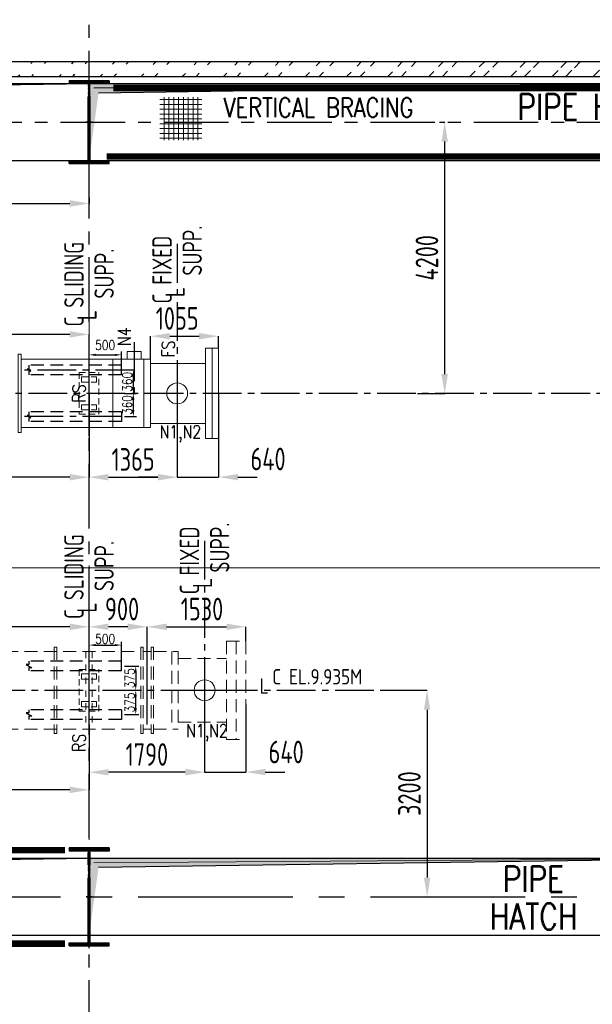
# Model space of a CAD drawing. Extents: x 18893 to 3351893, y -610358 to 406739.
# Tile 35 of 256: x 90957 to 99828, y 353262 to 368515. Entities that reach past the tile are written whole.
import ezdxf
from ezdxf.enums import TextEntityAlignment as Align

# ---------------------------------------------------------------- set-up
doc = ezdxf.new("R2010")
doc.units = 0
doc.header["$LTSCALE"] = 800
doc.header["$MEASUREMENT"] = 0
for name, pattern in [('CENTER', [2, 1.25, -0.25, 0.25, -0.25]), ('CENTER2', [1.125, 0.75, -0.125, 0.125, -0.125]), ('DASHDOT', [1, 0.5, -0.25, 0, -0.25]), ('HIDDEN', [0.375, 0.25, -0.125]), ('HIDDENS', [0.25, 0.125, -0.125])]:
    doc.linetypes.add(name, pattern=pattern)
for name, color, linetype in [('CEN', 2, 'CENTER'), ('CL', 2, 'CENTER2'), ('COL', 1, 'CENTER'), ('GRID', 8, 'CENTER'), ('HATCH', 9, 'CONTINUOUS'), ('MECH_EQ', 6, 'CONTINUOUS'), ('PIPE OPENING HATCH', 7, 'CONTINUOUS'), ('STR', 2, 'CONTINUOUS'), ('WALL', 6, 'CONTINUOUS')]:
    doc.layers.add(name, color=color, linetype=linetype)
for name, color, linetype, lineweight in [('DIM', 4, 'CONTINUOUS', 13), ('EQUPT', 251, 'HIDDEN', 9), ('LOGO', 7, 'CONTINUOUS', 13), ('T', 3, 'CONTINUOUS', 15), ('TEXT', 3, 'CONTINUOUS', 15)]:
    doc.layers.add(name, color=color, linetype=linetype, lineweight=lineweight)
doc.styles.add('ROMANS', font='ISO9.shx', dxfattribs={"width": 0.8})
doc.styles.add('S1', font='SIMPLEX.SHX', dxfattribs={"height": 200})
doc.styles.add('S3', font='ROMANS1.SHX', dxfattribs={"width": 0.8})
doc.dimstyles.new('D100', dxfattribs={"dimscale": 100, "dimtxt": 2, "dimasz": 2, "dimexe": 1, "dimexo": 2, "dimgap": 1, "dimtad": 1, "dimdec": 0, "dimzin": 0, "dimdsep": 46, "dimtxsty": 'S3', "dimcen": 2, "dimdle": 1, "dimclrd": 9, "dimclre": 9, "dimclrt": 2, "dimadec": 0, "dimazin": 0, "dimtfac": 1, "dimtdec": 0, "dimtix": 1, "dimtmove": 2, "dimatfit": 3, "dimfxl": 0, "dimtolj": 1, "dimtzin": 0, "dimarcsym": 0})
doc.dimstyles.new('STANDARD$0', dxfattribs={"dimtxt": 250, "dimasz": 200, "dimexe": 0, "dimexo": 0, "dimgap": 100, "dimtad": 1, "dimdec": 0, "dimzin": 0, "dimdsep": 46, "dimtxsty": 'S1', "dimcen": 0, "dimadec": 0, "dimazin": 0, "dimtfac": 1, "dimtdec": 0, "dimtmove": 2, "dimatfit": 3, "dimfxl": 0, "dimtolj": 1, "dimtzin": 0, "dimarcsym": 0})

# ---------------------------------------------------------------- blocks, each defined once
blk = doc.blocks.new('A$C1C927E47')
at = {"layer": 'COL'}
h = blk.add_hatch(dxfattribs=at)
h.set_pattern_fill('ANSI31', color=256, scale=100, style=0)
h.paths.add_polyline_path([(16, 0), (0, 0), (0, -710), (16, -710)])
h.paths.add_polyline_path([(16, 710), (0, 710), (0, 0), (16, 0)])
h.paths.add_polyline_path([(0, 710), (-16, 710), (-16, 0), (0, 0)])
h.paths.add_polyline_path([(0, 0), (-16, 0), (-16, -710), (0, -710)])
h.paths.add_polyline_path([(-310, -710), (-310, -760), (0, -760), (0, -710)])
h.paths.add_polyline_path([(310, -760), (310, -710), (0, -710), (0, -760)])
h.paths.add_polyline_path([(310, 710), (310, 760), (0, 760), (0, 710)])
h.paths.add_polyline_path([(-310, 760), (-310, 710), (0, 710), (0, 760)])
at = {"layer": 'COL', "color": 2}
for p, q in [((0, -792), (0, 792)), ((44, 0), (-44, 0))]:
    blk.add_line(p, q, dxfattribs=at)
at = {"layer": 'COL'}
for p, q in [((310, 760), (-310, 760)), ((-310, 760), (-310, 710)), ((310, 710), (-310, 710)), ((-16, -710), (-16, 710)), ((16, -710), (16, 710)), ((310, 760), (310, 710)), ((-310, -710), (310, -710)), ((-310, -760), (-310, -710)), ((-310, -760), (310, -760)), ((310, -760), (310, -710))]:
    blk.add_line(p, q, dxfattribs=at)
blk = doc.blocks.new('A$C14326149')
at = {"layer": 'COL'}
h = blk.add_hatch(dxfattribs=at)
h.set_pattern_fill('ANSI31', color=256, scale=100, style=0)
h.paths.add_polyline_path([(310, 640), (0, 640), (0, 600), (310, 600)])
h.paths.add_polyline_path([(0, 600), (0, 640), (-310, 640), (-310, 600)])
h.paths.add_polyline_path([(0, -640), (0, -600), (-310, -600), (-310, -640)])
h.paths.add_polyline_path([(0, -600), (0, -640), (310, -640), (310, -600)])
h.paths.add_polyline_path([(-16, 0), (0, 0), (0, 600), (-16, 600)])
h.paths.add_polyline_path([(0, 0), (16, 0), (16, 600), (0, 600)])
h.paths.add_polyline_path([(16, 0), (0, 0), (0, -600), (16, -600)])
h.paths.add_polyline_path([(-16, -600), (0, -600), (0, 0), (-16, 0)])
for p, q in [((310, 640), (-310, 640)), ((-310, 640), (-310, 600)), ((310, 640), (310, 600)), ((310, 600), (-310, 600)), ((-16, -600), (-16, 600)), ((16, -600), (16, 600)), ((-310, -600), (310, -600)), ((-310, -640), (-310, -600)), ((310, -640), (310, -600)), ((-310, -640), (310, -640))]:
    blk.add_line(p, q, dxfattribs=at)
at = {"layer": 'COL', "color": 2}
for p, q in [((0, -672), (0, 672)), ((44, 0), (-44, 0))]:
    blk.add_line(p, q, dxfattribs=at)
blk = doc.blocks.new('*D576')
at = {"layer": 'DIM', "color": 9, "lineweight": -2}
for p, q in [((96606, 358126), (97269, 358126)), ((97269, 357826), (97269, 355226)), ((97076, 354926), (97269, 354926))]:
    blk.add_line(p, q, dxfattribs=at)
at = {"layer": 'DIM', "color": 9}
for points in [[(97219, 357826), (97319, 357826), (97269, 358126)], [(97219, 355226), (97319, 355226), (97269, 354926)]]:
    blk.add_solid(points, dxfattribs=at)
at = {"layer": 'DIM', "insert": (96994, 356526), "char_height": 350, "attachment_point": 5, "rotation": 90, "style": 'ROMANS'}
blk.add_mtext('\\A1;3200', dxfattribs=at)
blk = doc.blocks.new('*D577')
at = {"layer": 'DIM', "color": 9, "lineweight": -2}
for p, q in [((97459, 366926), (97541, 366926)), ((97541, 363026), (97541, 366626)), ((97118, 362726), (97541, 362726))]:
    blk.add_line(p, q, dxfattribs=at)
at = {"layer": 'DIM', "color": 9}
for points in [[(97491, 366626), (97591, 366626), (97541, 366926)], [(97491, 363026), (97591, 363026), (97541, 362726)]]:
    blk.add_solid(points, dxfattribs=at)
at = {"layer": 'DIM', "insert": (97266, 364826), "char_height": 350, "attachment_point": 5, "rotation": 90, "style": 'ROMANS'}
blk.add_mtext('\\A1;4200', dxfattribs=at)
blk = doc.blocks.new('*D578')
at = {"layer": 'DIM', "color": 9, "lineweight": -2}
for p, q in [((92932, 358726), (92932, 359110)), ((93232, 359110), (94162, 359110)), ((94462, 358887), (94462, 359110))]:
    blk.add_line(p, q, dxfattribs=at)
at = {"layer": 'DIM', "color": 9}
for points in [[(93232, 359160), (93232, 359060), (92932, 359110)], [(94162, 359160), (94162, 359060), (94462, 359110)]]:
    blk.add_solid(points, dxfattribs=at)
at = {"layer": 'DIM', "insert": (93781, 359385), "char_height": 350, "attachment_point": 5, "style": 'ROMANS'}
blk.add_mtext('\\A1;1530', dxfattribs=at)
blk = doc.blocks.new('*D579')
at = {"layer": 'DIM', "color": 9, "lineweight": -2}
for p, q in [((92032, 357596), (92032, 359110)), ((92632, 359110), (92332, 359110)), ((92932, 357596), (92932, 359110))]:
    blk.add_line(p, q, dxfattribs=at)
at = {"layer": 'DIM', "color": 9}
for points in [[(92332, 359160), (92332, 359060), (92032, 359110)], [(92632, 359160), (92632, 359060), (92932, 359110)]]:
    blk.add_solid(points, dxfattribs=at)
at = {"layer": 'DIM', "insert": (92543, 359385), "char_height": 350, "attachment_point": 5, "style": 'ROMANS'}
blk.add_mtext('\\A1;900', dxfattribs=at)
blk = doc.blocks.new('*D580')
at = {"layer": 'DIM', "color": 9, "lineweight": -2}
for p, q in [((82942, 358128), (82942, 356584)), ((92032, 357596), (92032, 356584)), ((91732, 356584), (83242, 356584))]:
    blk.add_line(p, q, dxfattribs=at)
at = {"layer": 'DIM', "color": 9}
for points in [[(83242, 356634), (83242, 356534), (82942, 356584)], [(91732, 356634), (91732, 356534), (92032, 356584)]]:
    blk.add_solid(points, dxfattribs=at)
at = {"layer": 'DIM', "insert": (87487, 356859), "char_height": 350, "attachment_point": 5, "style": 'ROMANS'}
blk.add_mtext('\\A1;9090', dxfattribs=at)
blk = doc.blocks.new('*D587')
at = {"layer": 'DIM', "color": 9, "lineweight": -2}
for p, q in [((83300, 362726), (83300, 361427)), ((92032, 362196), (92032, 361427)), ((91732, 361427), (83600, 361427))]:
    blk.add_line(p, q, dxfattribs=at)
at = {"layer": 'DIM', "color": 9}
for points in [[(83600, 361477), (83600, 361377), (83300, 361427)], [(91732, 361477), (91732, 361377), (92032, 361427)]]:
    blk.add_solid(points, dxfattribs=at)
at = {"layer": 'DIM', "insert": (87182, 361735), "char_height": 350, "attachment_point": 5, "style": 'ROMANS'}
blk.add_mtext('\\A1;8732', dxfattribs=at)
blk = doc.blocks.new('LPHI')
at = {"layer": 'EQUPT'}
for p, q in [((-140875, 140032), (-140875, 138510)), ((-140875, 140032), (-140575, 140032)), ((-140725, 140032), (-140725, 138510)), ((-140575, 140032), (-140575, 138510)), ((-147005, 139871), (-142205, 139871)), ((-143545, 139941), (-143545, 138601)), ((-143545, 139941), (-143505, 139941)), ((-143505, 139941), (-143505, 138601)), ((-143505, 139941), (-143505, 138601)), ((-142205, 139941), (-142205, 138601)), ((-142205, 139941), (-142165, 139941)), ((-142165, 139941), (-142165, 138601)), ((-142165, 139871), (-142045, 139871)), ((-142105, 139871), (-142105, 138671)), ((-142045, 139941), (-142045, 138601)), ((-142045, 139941), (-142005, 139941)), ((-142005, 139941), (-142005, 138601)), ((-142005, 139941), (-142005, 138601)), ((-142005, 139871), (-141625, 139871)), ((-141725, 139871), (-141725, 138671)), ((-141625, 139871), (-141625, 138671)), ((-141625, 139766), (-140875, 139766)), ((-147005, 138671), (-142205, 138671)), ((-142165, 138671), (-142045, 138671)), ((-142005, 138671), (-141625, 138671)), ((-141625, 138776), (-140875, 138776)), ((-143545, 138601), (-143505, 138601)), ((-142205, 138601), (-142165, 138601)), ((-142045, 138601), (-142005, 138601)), ((-140875, 138510), (-140575, 138510))]:
    blk.add_line(p, q, dxfattribs=at)
at = {"layer": 'EQUPT', "linetype": 'HIDDENS'}
for p, q in [((-143055, 139871), (-143055, 138671)), ((-142955, 139871), (-142955, 138671))]:
    blk.add_line(p, q, dxfattribs=at)
blk = doc.blocks.new('*D607')
at = {"layer": 'DIM', "color": 9, "lineweight": -2}
for p, q in [((92032, 362726), (92032, 361427)), ((93397, 362415), (93397, 361427)), ((92332, 361427), (93097, 361427))]:
    blk.add_line(p, q, dxfattribs=at)
at = {"layer": 'DIM', "color": 9}
for points in [[(92332, 361477), (92332, 361377), (92032, 361427)], [(93097, 361477), (93097, 361377), (93397, 361427)]]:
    blk.add_solid(points, dxfattribs=at)
at = {"layer": 'DIM', "insert": (92714, 361702), "char_height": 350, "attachment_point": 5, "style": 'ROMANS'}
blk.add_mtext('\\A1;1365', dxfattribs=at)
blk = doc.blocks.new('*D608')
at = {"layer": 'DIM', "color": 9, "lineweight": -2}
for p, q in [((94037, 362726), (94037, 361428)), ((93397, 362415), (93397, 361428)), ((93097, 361428), (92797, 361428)), ((93397, 361428), (94037, 361428)), ((94337, 361428), (94637, 361428))]:
    blk.add_line(p, q, dxfattribs=at)
at = {"layer": 'DIM', "color": 9}
for points in [[(93097, 361478), (93097, 361378), (93397, 361428)], [(94337, 361478), (94337, 361378), (94037, 361428)]]:
    blk.add_solid(points, dxfattribs=at)
at = {"layer": 'DIM', "insert": (94805, 361709), "char_height": 350, "attachment_point": 5, "style": 'ROMANS'}
blk.add_mtext('\\A1;640', dxfattribs=at)
blk = doc.blocks.new('*D609')
at = {"layer": 'DIM', "color": 9, "lineweight": -2}
for p, q in [((92982, 363256), (92982, 363612)), ((93282, 363612), (93737, 363612)), ((94037, 363426), (94037, 363612))]:
    blk.add_line(p, q, dxfattribs=at)
at = {"layer": 'DIM', "color": 9}
for points in [[(93282, 363662), (93282, 363562), (92982, 363612)], [(93737, 363662), (93737, 363562), (94037, 363612)]]:
    blk.add_solid(points, dxfattribs=at)
at = {"layer": 'DIM', "insert": (93397, 363887), "char_height": 350, "attachment_point": 5, "style": 'ROMANS'}
blk.add_mtext('\\A1;1055', dxfattribs=at)
blk = doc.blocks.new('*D610')
at = {"layer": 'DIM', "color": 9, "lineweight": -2}
for p, q in [((92717, 362626), (92717, 362466)), ((92582, 362366), (92767, 362366))]:
    blk.add_line(p, q, dxfattribs=at)
at = {"layer": 'DIM', "color": 9}
for points in [[(92700, 362626), (92734, 362626), (92717, 362726)], [(92700, 362466), (92734, 362466), (92717, 362366)]]:
    blk.add_solid(points, dxfattribs=at)
at = {"layer": 'DIM', "insert": (92622, 362546), "char_height": 150, "attachment_point": 5, "rotation": 90, "style": 'S3'}
blk.add_mtext('\\A1;360', dxfattribs=at)
blk = doc.blocks.new('*D611')
at = {"layer": 'DIM', "color": 9, "lineweight": -2}
for p, q in [((92032, 362776), (92032, 363373)), ((92532, 363136), (92532, 363373)), ((92132, 363323), (92432, 363323))]:
    blk.add_line(p, q, dxfattribs=at)
at = {"layer": 'DIM', "color": 9}
for points in [[(92132, 363339), (92132, 363306), (92032, 363323)], [(92432, 363339), (92432, 363306), (92532, 363323)]]:
    blk.add_solid(points, dxfattribs=at)
at = {"layer": 'DIM', "insert": (92282, 363474), "char_height": 150, "attachment_point": 5, "style": 'S3'}
blk.add_mtext('\\A1;500', dxfattribs=at)
blk = doc.blocks.new('*D612')
at = {"layer": 'DIM', "color": 9, "lineweight": -2}
for p, q in [((92717, 362986), (92717, 362826)), ((92582, 362726), (92767, 362726))]:
    blk.add_line(p, q, dxfattribs=at)
at = {"layer": 'DIM', "color": 9}
for points in [[(92700, 362986), (92734, 362986), (92717, 363086)], [(92700, 362826), (92734, 362826), (92717, 362726)]]:
    blk.add_solid(points, dxfattribs=at)
at = {"layer": 'DIM', "insert": (92622, 362906), "char_height": 150, "attachment_point": 5, "rotation": 90, "style": 'S3'}
blk.add_mtext('\\A1;360', dxfattribs=at)
blk = doc.blocks.new('*D614')
at = {"layer": 'DIM', "color": 9, "lineweight": -2}
for p, q in [((93822, 357833), (93822, 356857)), ((92032, 357090), (92032, 356857)), ((93522, 356857), (92332, 356857))]:
    blk.add_line(p, q, dxfattribs=at)
at = {"layer": 'DIM', "color": 9}
for points in [[(92332, 356907), (92332, 356807), (92032, 356857)], [(93522, 356907), (93522, 356807), (93822, 356857)]]:
    blk.add_solid(points, dxfattribs=at)
at = {"layer": 'DIM', "insert": (92927, 357132), "char_height": 350, "attachment_point": 5, "style": 'ROMANS'}
blk.add_mtext('\\A1;1790', dxfattribs=at)
blk = doc.blocks.new('*D615')
at = {"layer": 'DIM', "color": 9, "lineweight": -2}
for p, q in [((93822, 357907), (93822, 356860)), ((94462, 357907), (94462, 356860)), ((93522, 356860), (93222, 356860)), ((93822, 356860), (94462, 356860)), ((94762, 356860), (95062, 356860))]:
    blk.add_line(p, q, dxfattribs=at)
at = {"layer": 'DIM', "color": 9}
for points in [[(93522, 356910), (93522, 356810), (93822, 356860)], [(94762, 356910), (94762, 356810), (94462, 356860)]]:
    blk.add_solid(points, dxfattribs=at)
at = {"layer": 'DIM', "insert": (95085, 357170), "char_height": 350, "attachment_point": 5, "style": 'ROMANS'}
blk.add_mtext('\\A1;640', dxfattribs=at)
blk = doc.blocks.new('*D616')
at = {"layer": 'DIM', "color": 9, "lineweight": -2}
for p, q in [((92032, 358551), (92032, 358877)), ((92132, 358827), (92432, 358827)), ((92532, 358551), (92532, 358877))]:
    blk.add_line(p, q, dxfattribs=at)
at = {"layer": 'DIM', "color": 9}
for points in [[(92132, 358843), (92132, 358810), (92032, 358827)], [(92432, 358843), (92432, 358810), (92532, 358827)]]:
    blk.add_solid(points, dxfattribs=at)
at = {"layer": 'DIM', "insert": (92282, 358922), "char_height": 150, "attachment_point": 5, "style": 'S3'}
blk.add_mtext('\\A1;500', dxfattribs=at)
blk = doc.blocks.new('*D617')
at = {"layer": 'DIM', "color": 9, "lineweight": -2}
for p, q in [((92582, 358501), (92805, 358501)), ((92755, 358401), (92755, 358226)), ((92582, 358126), (92805, 358126))]:
    blk.add_line(p, q, dxfattribs=at)
at = {"layer": 'DIM', "color": 9}
for points in [[(92738, 358401), (92771, 358401), (92755, 358501)], [(92738, 358226), (92771, 358226), (92755, 358126)]]:
    blk.add_solid(points, dxfattribs=at)
at = {"layer": 'DIM', "insert": (92660, 358314), "char_height": 150, "attachment_point": 5, "rotation": 90, "style": 'S3'}
blk.add_mtext('\\A1;375', dxfattribs=at)
blk = doc.blocks.new('*D618')
at = {"layer": 'DIM', "color": 9, "lineweight": -2}
for p, q in [((92582, 358126), (92805, 358126)), ((92755, 357851), (92755, 358026)), ((92582, 357751), (92805, 357751))]:
    blk.add_line(p, q, dxfattribs=at)
at = {"layer": 'DIM', "color": 9}
for points in [[(92738, 358026), (92771, 358026), (92755, 358126)], [(92738, 357851), (92771, 357851), (92755, 357751)]]:
    blk.add_solid(points, dxfattribs=at)
at = {"layer": 'DIM', "insert": (92660, 357939), "char_height": 150, "attachment_point": 5, "rotation": 90, "style": 'S3'}
blk.add_mtext('\\A1;375', dxfattribs=at)
blk = doc.blocks.new('*D648')
at = {"layer": 'DIM', "color": 9, "lineweight": -2}
for p, q in [((84932, 357537), (84932, 359110)), ((91732, 359110), (85232, 359110)), ((92032, 357537), (92032, 359110))]:
    blk.add_line(p, q, dxfattribs=at)
at = {"layer": 'DIM', "color": 9}
for points in [[(85232, 359160), (85232, 359060), (84932, 359110)], [(91732, 359160), (91732, 359060), (92032, 359110)]]:
    blk.add_solid(points, dxfattribs=at)
at = {"layer": 'DIM', "insert": (88482, 359385), "char_height": 350, "attachment_point": 5, "style": 'ROMANS'}
blk.add_mtext('\\A1;7100', dxfattribs=at)
blk = doc.blocks.new('*D649')
at = {"layer": 'DIM', "color": 9, "lineweight": -2}
for p, q in [((86002, 363466), (86002, 363640)), ((91732, 363640), (86302, 363640)), ((92032, 362067), (92032, 363640))]:
    blk.add_line(p, q, dxfattribs=at)
at = {"layer": 'DIM', "color": 9}
for points in [[(86302, 363690), (86302, 363590), (86002, 363640)], [(91732, 363690), (91732, 363590), (92032, 363640)]]:
    blk.add_solid(points, dxfattribs=at)
at = {"layer": 'DIM', "insert": (89017, 363915), "char_height": 350, "attachment_point": 5, "style": 'ROMANS'}
blk.add_mtext('\\A1;6030', dxfattribs=at)
blk = doc.blocks.new('A$C25EA2F10')
at = {"layer": 'PIPE OPENING HATCH', "lineweight": -2}
for points in [[(22072, 530), (22000, -600), (22000, 598), (32000, 598)], [(32072, 530), (32000, -600), (32000, 598), (42000, 598)]]:
    blk.add_hatch(color=1, dxfattribs=at).paths.add_polyline_path(points)
at = {"layer": 'PIPE OPENING HATCH'}
h = blk.add_hatch(color=1, dxfattribs=at)
h.paths.add_polyline_path([(22084, 0), (22016, 0), (22016, -485)])
h.paths.add_polyline_path([(32000, 600), (22016, 600), (22016, 0), (22044, 0), (22084, 0), (22147, 458)])
h = blk.add_hatch(color=1, dxfattribs=at)
h.paths.add_polyline_path([(32084, 0), (32016, 0), (32016, -485)])
h.paths.add_polyline_path([(42000, 600), (32016, 600), (32016, 0), (32044, 0), (32084, 0), (32147, 458)])
at = {"layer": 'PIPE OPENING HATCH', "color": 1, "lineweight": -2}
for p, q in [((22000, 600), (32000, 600)), ((32000, 598), (22072, 530)), ((32000, 600), (42000, 600)), ((42000, 598), (32072, 530))]:
    blk.add_line(p, q, dxfattribs=at)
at = {"layer": 'PIPE OPENING HATCH', "color": 1}
for p, q in [((22147, 458), (32000, 600)), ((32147, 458), (42000, 600))]:
    blk.add_line(p, q, dxfattribs=at)
for points in [[(22000, 600), (32000, 600), (32000, -600), (22000, -600)], [(32000, 600), (42000, 600), (42000, -600), (32000, -600)]]:
    blk.add_lwpolyline(points, close=True, dxfattribs=at)
at = {"layer": 'TEXT', "style": 'S3', "width": 0.8}
for s, p in [('PIPE', (38882, 78)), ('HATCH', (38886, -503))]:
    blk.add_text(s, height=400, dxfattribs=at).set_placement(p, align=Align.CENTER)
blk = doc.blocks.new('*D710')
at = {"layer": 'DIM', "color": 9, "lineweight": -2}
for p, q in [((87532, 367636), (87532, 365668)), ((87832, 365668), (91732, 365668)), ((92032, 365756), (92032, 365668))]:
    blk.add_line(p, q, dxfattribs=at)
at = {"layer": 'DIM', "color": 9}
for points in [[(87832, 365718), (87832, 365618), (87532, 365668)], [(91732, 365718), (91732, 365618), (92032, 365668)]]:
    blk.add_solid(points, dxfattribs=at)
at = {"layer": 'DIM', "insert": (89782, 365943), "char_height": 350, "attachment_point": 5, "style": 'ROMANS'}
blk.add_mtext('\\A1;4500', dxfattribs=at)

msp = doc.modelspace()

# ---------------------------------------------------------------- hatches: boundary and pattern name
at = {"layer": 'DIM'}
h = msp.add_hatch(dxfattribs=at)
h.set_pattern_fill('ANSI37', color=256, scale=600, angle=45, style=0)
h.set_pattern_definition([(90, (62593.85, 318753.285), (-75, 1e-14), []), (180, (62593.85, 318753.285), (-1e-14, -75), [])])
h.paths.add_polyline_path([(93776.45, 367313.12), (93128.23, 367313.12), (93128.23, 366646.68), (93776.45, 366646.68)])
at = {"layer": 'HATCH'}
h = msp.add_hatch(dxfattribs=at)
h.set_pattern_fill('ANSI32', color=256, scale=1200, style=0)
h.set_pattern_definition([(45, (4329.4, 235850.83), (-318.198, 318.198), []), (45, (4541.5, 235850.83), (-318.198, 318.198), [])])
edge = h.paths.add_edge_path()
edge.add_line((87500.13, 367866.05), (116531.71, 367866.05))
edge.add_line((87531.71, 367636.05), (116531.71, 367636.05))
at = {"layer": 'PIPE OPENING HATCH', "lineweight": -2}
for points in [[(82103.55, 367456.27), (82031.71, 366326.05), (82031.71, 367524.37), (92031.71, 367524.37)], [(92103.55, 367456.27), (92031.71, 366326.05), (92031.71, 367524.37), (102031.71, 367524.37)]]:
    msp.add_hatch(color=1, dxfattribs=at).paths.add_polyline_path(points)
at = {"layer": 'PIPE OPENING HATCH'}
h = msp.add_hatch(color=1, dxfattribs=at)
h.paths.add_polyline_path([(82115.27, 366926.05), (82047.71, 366926.05), (82047.71, 366440.94)])
h.paths.add_polyline_path([(92031.71, 367526.05), (82047.71, 367526.05), (82047.71, 366926.05), (82075.73, 366926.05), (82115.27, 366926.05), (82179.08, 367384.22)])
h = msp.add_hatch(color=1, dxfattribs=at)
h.paths.add_polyline_path([(92115.27, 366926.05), (92047.71, 366926.05), (92047.71, 366440.94)])
h.paths.add_polyline_path([(102031.71, 367526.05), (92047.71, 367526.05), (92047.71, 366926.05), (92075.73, 366926.05), (92115.27, 366926.05), (92179.08, 367384.22)])

# ---------------------------------------------------------------- linework, layer by layer
at = {"layer": 'CEN', "lineweight": -2}
for p, q in [((93396.71, 363133.35), (93396.71, 362204.05)), ((93821.36, 358456.08), (93822.01, 357796.02)), ((93446.68, 358126.05), (94196.68, 358126.05))]:
    msp.add_line(p, q, dxfattribs=at)
at = {"layer": 'CL'}
for p, q in [((93396.71, 365040.91), (93396.71, 362491.42)), ((92731.71, 363517.69), (92731.71, 362726.05)), ((92731.71, 363086.05), (91022.36, 363086.05)), ((120492.39, 362726.05), (73899.36, 362726.05)), ((92531.71, 362366.05), (91022.36, 362366.05)), ((93821.68, 360440.91), (93821.68, 357891.42)), ((72441.71, 358126.05), (96606.15, 358126.05))]:
    msp.add_line(p, q, dxfattribs=at)
at = {"layer": 'DIM'}
for p, q in [((92031.71, 362839.76), (92031.71, 364587.53)), ((92622.21, 363376.05), (92841.21, 363376.05)), ((92622.21, 363256.05), (92622.21, 363376.05)), ((92841.21, 363256.05), (92841.21, 363376.05)), ((93836.71, 362026.05), (93836.71, 363426.05)), ((94036.71, 363426.05), (93836.71, 363426.05)), ((93936.71, 362026.05), (93936.71, 363426.05)), ((94036.71, 362026.05), (94036.71, 363426.05)), ((90981.71, 363256.05), (92981.71, 363256.05)), ((92881.71, 362196.05), (92881.71, 363256.05)), ((92981.71, 362196.05), (92981.71, 363256.05)), ((92981.71, 363191.05), (93836.71, 363191.05)), ((92981.71, 362261.05), (93836.71, 362261.05)), ((90981.71, 362196.05), (92981.71, 362196.05)), ((94036.71, 362026.05), (93836.71, 362026.05)), ((83902, 360025.57), (108344.49, 360025.57)), ((92031.71, 358309.76), (92031.71, 360057.53)), ((92031.71, 358126.05), (92031.71, 355811.18))]:
    msp.add_line(p, q, dxfattribs=at)
at = {"layer": 'DIM', "color": 2}
for p, q in [((92031.71, 362196.05), (92031.71, 363256.05)), ((92031.71, 362196.05), (92031.71, 363256.05)), ((92401.71, 362196.05), (92401.71, 363256.05)), ((92031.71, 358656.05), (92031.71, 357596.05))]:
    msp.add_line(p, q, dxfattribs=at)
at = {"layer": 'DIM', "color": 8, "linetype": 'HIDDEN', "ltscale": 0.5}
for p, q in [((91878.15, 363049.75), (91878.15, 362402.35)), ((91878.15, 363049.75), (92185.28, 363049.75)), ((92185.28, 362402.35), (92185.28, 363049.75)), ((91916.54, 362981.92), (92146.89, 362981.92)), ((91916.54, 362901.15), (91916.54, 362981.92)), ((91916.54, 362901.15), (92146.89, 362901.15)), ((92146.89, 362901.15), (92146.89, 362981.92)), ((91916.54, 362550.95), (92146.89, 362550.95)), ((91916.54, 362550.95), (91916.54, 362470.18)), ((91916.54, 362470.18), (92146.89, 362470.18)), ((92146.89, 362550.95), (92146.89, 362470.18)), ((91878.15, 362402.35), (92185.28, 362402.35)), ((91878.15, 358449.75), (91878.15, 357802.35)), ((91878.15, 358449.75), (92185.28, 358449.75)), ((92185.28, 357802.35), (92185.28, 358449.75)), ((91916.54, 358381.92), (92146.89, 358381.92)), ((91916.54, 358301.15), (91916.54, 358381.92)), ((91916.54, 358301.15), (92146.89, 358301.15)), ((92146.89, 358301.15), (92146.89, 358381.92)), ((91916.54, 357950.95), (92146.89, 357950.95)), ((91916.54, 357950.95), (91916.54, 357870.18)), ((91916.54, 357870.18), (92146.89, 357870.18)), ((92146.89, 357950.95), (92146.89, 357870.18)), ((91878.15, 357802.35), (92185.28, 357802.35))]:
    msp.add_line(p, q, dxfattribs=at)
at = {"layer": 'DIM', "color": 1}
for p, q in [((92031.71, 354226.05), (92031.71, 355626.05)), ((92031.71, 355526.05), (92031.71, 354326.05))]:
    msp.add_line(p, q, dxfattribs=at)
at = {"layer": 'DIM'}
msp.add_lwpolyline([(90981.71, 363333.13), (90981.71, 362118.97), (90931.71, 362118.97), (90931.71, 363333.13)], close=True, dxfattribs=at)
for centre in [(93396.71, 362726.05), (93821.68, 358126.05)]:
    msp.add_circle(centre, 162, dxfattribs=at)
at = {"layer": 'GRID'}
for p, q in [((92031.71, 323833.98), (92031.71, 368514.92)), ((53190.05, 366926.05), (155634.78, 366926.05))]:
    msp.add_line(p, q, dxfattribs=at)
at = {"layer": 'GRID', "linetype": 'CENTER2', "ltscale": 4}
msp.add_line((53190.05, 354926.05), (155634.78, 354926.05), dxfattribs=at)
at = {"layer": 'MECH_EQ', "color": 4, "linetype": 'HIDDEN'}
for p, q in [((91099.63, 363102.35), (91070.23, 363102.35)), ((91070.23, 363102.35), (91129.03, 363069.75)), ((92531.71, 363161.05), (91099.63, 363161.05)), ((91099.63, 363161.05), (91099.63, 363102.35)), ((91099.63, 363069.75), (91099.63, 363011.05)), ((91129.03, 363069.75), (91099.63, 363069.75)), ((92531.71, 363011.05), (92531.71, 363161.05)), ((92531.71, 363011.05), (91099.63, 363011.05)), ((92531.71, 362441.05), (91099.63, 362441.05)), ((91099.63, 362441.05), (91099.63, 362382.35)), ((92531.71, 362441.05), (92531.71, 362291.05)), ((91099.63, 362382.35), (91070.23, 362382.35)), ((91070.23, 362382.35), (91129.03, 362349.75)), ((91099.63, 362349.75), (91099.63, 362291.05)), ((91129.03, 362349.75), (91099.63, 362349.75)), ((92531.71, 362291.05), (91099.63, 362291.05)), ((91099.63, 358524.85), (91055.53, 358524.85)), ((91055.53, 358524.85), (91143.73, 358475.95)), ((92531.71, 358576.05), (91099.63, 358576.05)), ((91099.63, 358575.4), (91099.63, 358524.85)), ((91099.63, 358475.95), (91099.63, 358425.4)), ((91143.73, 358475.95), (91099.63, 358475.95)), ((92531.71, 358426.05), (92531.71, 358576.05)), ((92531.71, 358426.05), (91099.63, 358426.05)), ((91099.63, 357775.5), (91055.53, 357775.5)), ((91055.53, 357775.5), (91143.73, 357726.6)), ((92531.71, 357826.05), (91099.63, 357826.05)), ((91099.63, 357826.05), (91099.63, 357775.5)), ((91099.63, 357826.05), (91099.63, 357775.5)), ((91099.63, 357726.6), (91099.63, 357676.05)), ((91099.63, 357726.6), (91099.63, 357676.05)), ((91143.73, 357726.6), (91099.63, 357726.6)), ((92531.71, 357826.05), (92531.71, 357676.05)), ((92531.71, 357676.05), (91099.63, 357676.05))]:
    msp.add_line(p, q, dxfattribs=at)
at = {"layer": 'PIPE OPENING HATCH', "color": 1, "lineweight": -2}
for p, q in [((82031.71, 367526.05), (92031.71, 367526.05)), ((92031.71, 367524.37), (82103.55, 367456.27)), ((92031.71, 367526.05), (102031.71, 367526.05)), ((102031.71, 367524.37), (92103.55, 367456.27))]:
    msp.add_line(p, q, dxfattribs=at)
at = {"layer": 'PIPE OPENING HATCH', "color": 1}
for p, q in [((82179.08, 367384.22), (92031.71, 367526.05)), ((92179.08, 367384.22), (102031.71, 367526.05))]:
    msp.add_line(p, q, dxfattribs=at)
for points in [[(82031.71, 367526.05), (92031.71, 367526.05), (92031.71, 366326.05), (82031.71, 366326.05)], [(92031.71, 367526.05), (102031.71, 367526.05), (102031.71, 366326.05), (92031.71, 366326.05)]]:
    msp.add_lwpolyline(points, close=True, dxfattribs=at)
at = {"layer": 'STR', "color": 7, "linetype": 'DASHDOT', "const_width": 100}
for points in [[(92406.71, 367456.05), (101756.71, 367456.05)], [(92306.71, 366396.05), (101756.71, 366396.05)], [(82406.71, 355651.05), (91656.71, 355651.05)], [(82406.71, 354201.05), (91656.71, 354201.05)]]:
    msp.add_lwpolyline(points, dxfattribs=at)
at = {"layer": 'WALL'}
for p, q in [((87500.13, 367866.05), (116531.71, 367866.05)), ((87531.71, 367636.05), (116531.71, 367636.05))]:
    msp.add_line(p, q, dxfattribs=at)

# ---------------------------------------------------------------- block references
at = {"layer": 'DIM'}
for name, p in [('A$C14326149', (92031.71, 366926.05)), ('LPHI', (235036.59, 218854.73)), ('A$C25EA2F10', (60031.71, 354926.05))]:
    msp.add_blockref(name, p, dxfattribs=at)
at = {"layer": 'HATCH'}
msp.add_blockref('A$C1C927E47', (92031.71, 354926.05), dxfattribs=at)

# ---------------------------------------------------------------- texts
at = {"layer": 'LOGO', "style": 'ROMANS', "width": 0.9}
for s, p in [('C EL.9.935M', (95566.05, 358217.62)), ('L', (94744.86, 358073.75))]:
    msp.add_text(s, height=237.5, dxfattribs=at).set_placement(p, align=Align.CENTER)
at = {"layer": 'T', "style": 'S3', "width": 0.8}
msp.add_text('VERTICAL BRACING', height=300, dxfattribs=at).set_placement((94114.78, 367004.26))
for s, p in [('N4', (92678.35, 363605.21)), ('FS', (93357.57, 363413.1)), ('RS', (91974.87, 357312.93))]:
    msp.add_text(s, height=200, rotation=90, dxfattribs=at).set_placement(p, align=Align.CENTER)
at = {"layer": 'TEXT', "style": 'S3', "width": 0.8}
for s, height, p in [('PIPE HATCH', 400, (99927.98, 366964.04)), ('N1,N2', 200, (93446.1, 362030.6)), ('N1,N2', 200, (93858.6, 357400.6))]:
    msp.add_text(s, height=height, dxfattribs=at).set_placement(p, align=Align.CENTER)
at = {"layer": 'TEXT', "style": 'ROMANS', "width": 0.8}
for s, p in [('SUPP.', (93780.12, 364550.23)), ('C SLIDING', (91947.46, 363760.26)), ('C FIXED', (93312.46, 364116.49)), ('SUPP.', (92415.12, 364194.01)), ('L', (93513.19, 364217.69)), ('L', (92148.19, 363861.47)), ('C SLIDING', (91947.46, 359230.26)), ('C FIXED', (93737.43, 359611.49)), ('SUPP.', (94205.09, 359950.23)), ('SUPP.', (92415.12, 359664.01)), ('L', (93938.16, 359712.69)), ('L', (92148.19, 359331.47))]:
    msp.add_text(s, height=300, rotation=90, dxfattribs=at).set_placement(p)
at = {"layer": 'TEXT', "style": 'S3', "width": 0.8}
msp.add_text('RS', height=200, rotation=90, dxfattribs=at).set_placement((91974.87, 362725.9), align=Align.CENTER)

# ---------------------------------------------------------------- dimensions: what is measured, and where the dimension line sits
at = {"layer": 'DIM'}
for base, p1, p2, dimstyle, override, picture, middle in [((92031.71, 365667.53), (87531.71, 367636.05), (92031.71, 365756.48), 'STANDARD$0', {"dimtxt": 350, "dimasz": 300, "dimtxsty": 'ROMANS', "dimclrd": 9, "dimclre": 9, "dimclrt": 256, "dimtix": 1}, '*D710', (89781.71, 365942.53)), ((86001.71, 363640.12), (92031.71, 362066.95), (86001.71, 363465.93), 'STANDARD$0', {"dimtxt": 350, "dimasz": 300, "dimtxsty": 'ROMANS', "dimclrd": 9, "dimclre": 9, "dimclrt": 256, "dimtix": 1}, '*D649', (89016.71, 363915.12)), ((93396.71, 361427.47), (92031.71, 362726.05), (93396.71, 362415.25), 'STANDARD$0', {"dimtxt": 350, "dimasz": 300, "dimtxsty": 'ROMANS', "dimclrd": 9, "dimclre": 9, "dimclrt": 256, "dimtix": 1}, '*D607', (92714.21, 361702.47)), ((84931.71, 359110.12), (92031.71, 357536.95), (84931.71, 357536.95), 'STANDARD$0', {"dimtxt": 350, "dimasz": 300, "dimtxsty": 'ROMANS', "dimclrd": 9, "dimclre": 9, "dimclrt": 256, "dimtix": 1}, '*D648', (88481.71, 359385.12)), ((92531.71, 358826.77), (92031.71, 358501.05), (92531.71, 358501.05), 'D100', {"dimtxt": 1.5, "dimasz": 1, "dimexe": 0.5, "dimexo": 0.5, "dimgap": 0.2, "dimclrt": 256}, '*D616', (92281.71, 358921.77)), ((82941.76, 356584.18), (92031.71, 357596.05), (82941.76, 358128.26), 'STANDARD$0', {"dimtxt": 350, "dimasz": 300, "dimtxsty": 'ROMANS', "dimclrd": 9, "dimclre": 9, "dimclrt": 256, "dimtix": 1}, '*D580', (87486.74, 356859.18)), ((92031.71, 356857.32), (93821.69, 357833.35), (92031.71, 357090.11), 'STANDARD$0', {"dimtxt": 350, "dimasz": 300, "dimtxsty": 'ROMANS', "dimclrd": 9, "dimclre": 9, "dimclrt": 256, "dimtix": 1}, '*D614', (92926.7, 357132.32))]:
    dim = msp.add_linear_dim(base=base, p1=p1, p2=p2, dimstyle=dimstyle, override=override, dxfattribs=at)
    dim.commit()
    dim.dimension.update_dxf_attribs({"geometry": picture, "text_midpoint": middle})
for base, p1, p2, dimstyle, override, picture, middle in [((97541.48, 366926.05), (97118.35, 362726.05), (97459.47, 366926.05), 'STANDARD$0', {"dimtxt": 350, "dimasz": 300, "dimtxsty": 'ROMANS', "dimclrd": 9, "dimclre": 9, "dimclrt": 256, "dimtix": 1}, '*D577', (97266.48, 364826.05)), ((92717, 362726.05), (92717, 363086.05), (92531.71, 362726.05), 'D100', {"dimtxt": 1.5, "dimasz": 1, "dimexe": 0.5, "dimexo": 0.5, "dimgap": 0.2, "dimclrt": 256}, '*D612', (92622, 362906.05)), ((92717, 362366.05), (92717, 362726.05), (92531.71, 362366.05), 'D100', {"dimtxt": 1.5, "dimasz": 1, "dimexe": 0.5, "dimexo": 0.5, "dimgap": 0.2, "dimclrt": 256}, '*D610', (92622, 362546.05)), ((92754.7, 358126.05), (92531.71, 358501.05), (92531.71, 358126.05), 'D100', {"dimtxt": 1.5, "dimasz": 1, "dimexe": 0.5, "dimexo": 0.5, "dimgap": 0.2, "dimclrt": 256}, '*D617', (92659.7, 358313.55)), ((92754.7, 358126.05), (92531.71, 357751.05), (92531.71, 358126.05), 'D100', {"dimtxt": 1.5, "dimasz": 1, "dimexe": 0.5, "dimexo": 0.5, "dimgap": 0.2, "dimclrt": 256}, '*D618', (92659.7, 357938.55)), ((97268.71, 354926.05), (96606.15, 358126.05), (97075.53, 354926.05), 'STANDARD$0', {"dimtxt": 350, "dimasz": 300, "dimtxsty": 'ROMANS', "dimclrd": 9, "dimclre": 9, "dimclrt": 256, "dimtix": 1}, '*D576', (96993.71, 356526.05))]:
    dim = msp.add_linear_dim(base=base, p1=p1, p2=p2, angle=90, dimstyle=dimstyle, override=override, dxfattribs=at)
    dim.commit()
    dim.dimension.update_dxf_attribs({"geometry": picture, "text_midpoint": middle})
for base, p1, p2, dimstyle, override, picture, middle in [((94036.71, 363611.89), (92981.71, 363256.05), (94036.71, 363426.05), 'STANDARD$0', {"dimtxt": 350, "dimasz": 300, "dimtxsty": 'ROMANS', "dimclrd": 9, "dimclre": 9, "dimclrt": 256, "dimtix": 1, "dimtmove": 0}, '*D609', (93396.71, 363611.89)), ((92531.71, 363322.83), (92031.71, 362726.05), (92531.71, 363086.05), 'D100', {"dimtxt": 1.5, "dimasz": 1, "dimexe": 0.5, "dimexo": 0.5, "dimgap": 0.2, "dimclrt": 256}, '*D611', (92281.71, 363473.91)), ((83300.11, 361427.47), (92031.71, 362196.05), (83300.11, 362726.05), 'STANDARD$0', {"dimtxt": 350, "dimasz": 300, "dimtxsty": 'ROMANS', "dimclrd": 9, "dimclre": 9, "dimclrt": 256, "dimtix": 1}, '*D587', (87181.55, 361735.01)), ((94036.71, 361427.64), (93396.71, 362415.25), (94036.71, 362726.05), 'STANDARD$0', {"dimtxt": 350, "dimasz": 300, "dimtxsty": 'ROMANS', "dimclrd": 9, "dimclre": 9, "dimclrt": 256, "dimtix": 1}, '*D608', (94804.81, 361708.53)), ((92031.71, 359110.12), (92931.71, 357596.05), (92031.71, 357596.05), 'STANDARD$0', {"dimtxt": 350, "dimasz": 300, "dimtxsty": 'ROMANS', "dimclrd": 9, "dimclre": 9, "dimclrt": 256, "dimtix": 1}, '*D579', (92543.18, 359385.12)), ((94461.71, 359110.12), (92931.71, 358726.05), (94461.71, 358887.05), 'STANDARD$0', {"dimtxt": 350, "dimasz": 300, "dimtxsty": 'ROMANS', "dimclrd": 9, "dimclre": 9, "dimclrt": 256, "dimtix": 1}, '*D578', (93781.1, 359385.12)), ((94461.71, 356859.65), (93821.71, 357907.16), (94461.71, 357907.16), 'STANDARD$0', {"dimtxt": 350, "dimasz": 300, "dimtxsty": 'ROMANS', "dimclrd": 9, "dimclre": 9, "dimclrt": 256, "dimtix": 1}, '*D615', (95084.6, 357170.11))]:
    dim = msp.add_linear_dim(base=base, p1=p1, p2=p2, dimstyle=dimstyle, override=override, dxfattribs=at)
    dim.commit()
    dim.dimension.update_dxf_attribs({"geometry": picture, "text_midpoint": middle, "dimtype": 160})

doc.saveas('drawing.dxf')
